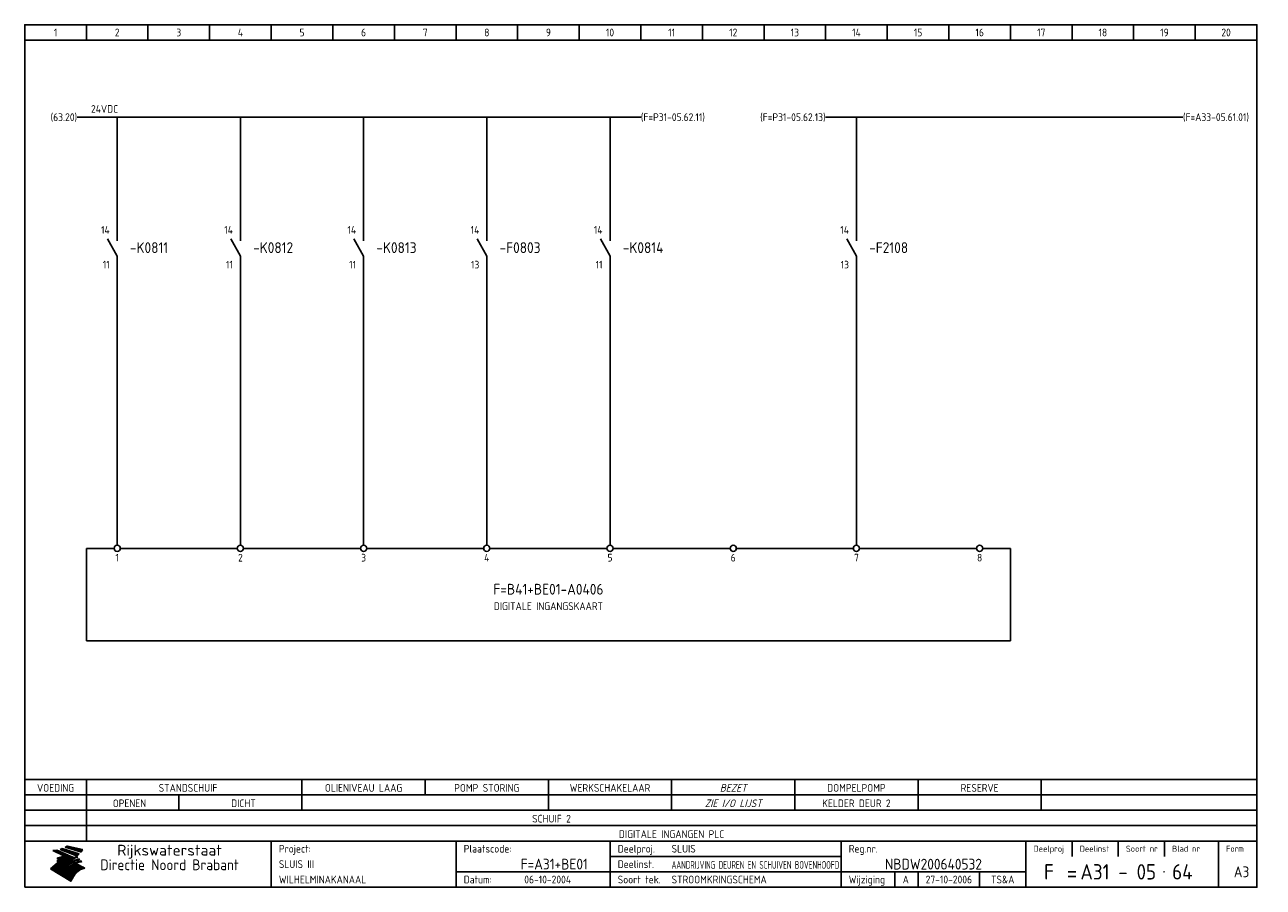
# Model space of a CAD drawing. Extents: x 10 to 412, y 10 to 290.
import ezdxf
from ezdxf.enums import TextEntityAlignment as Align

# ---------------------------------------------------------------- set-up
doc = ezdxf.new("R2010")
doc.units = 0
doc.header["$MEASUREMENT"] = 0
doc.header["$PDMODE"] = 1
for name, color, linetype in [('0-25', 7, 'CONTINUOUS'), ('0-35', 2, 'CONTINUOUS'), ('0-50', 3, 'CONTINUOUS'), ('B-25', 7, 'CONTINUOUS'), ('B-35', 2, 'CONTINUOUS'), ('S-25', 7, 'CONTINUOUS')]:
    doc.layers.add(name, color=color, linetype=linetype)
doc.styles.add('ISO', font='iso.shx')
doc.styles.get("Standard").update_dxf_attribs({"font": 'iso.shx'})

# ---------------------------------------------------------------- blocks, each defined once
blk = doc.blocks.new('0035')
at = {"layer": 'S-25'}
blk.add_circle((0, 0), 1, dxfattribs=at)
at = {"layer": 'B-25'}
blk.add_attdef('OM1', text='', height=2.5, dxfattribs=at).set_placement((0, -3.01), align=Align.MIDDLE)
blk = doc.blocks.new('0034')
at = {"layer": 'S-25'}
for p, q in [((0, 0), (0, -5)), ((0, -10), (-3.12, -4.38)), ((0, -10), (0, -15))]:
    blk.add_line(p, q, dxfattribs=at)
at = {"layer": 'B-25'}
for tag, p in [('KN1', (-2.43, -2.73)), ('KN2', (-2.43, -14.01))]:
    blk.add_attdef(tag, text='', height=2.5, dxfattribs=at).set_placement(p, align=Align.RIGHT)
blk.add_attdef('OM1', (4, -13.01), '', height=2.5, dxfattribs=at)
at = {"layer": 'B-35'}
blk.add_attdef('KT', (4.14, -8.99), '', height=3.5, dxfattribs=at)
blk = doc.blocks.new('KADERA3')
at = {"layer": '0-25'}
for p, q in [((30, 285), (30, 290)), ((50, 285), (50, 290)), ((70, 285), (70, 290)), ((90, 285), (90, 290)), ((110, 285), (110, 290)), ((130, 285), (130, 290)), ((150, 285), (150, 290)), ((170, 285), (170, 290)), ((190, 285), (190, 290)), ((210, 285), (210, 290)), ((230, 285), (230, 290)), ((250, 285), (250, 290)), ((270, 285), (270, 290)), ((290, 285), (290, 290)), ((310, 285), (310, 290)), ((330, 285), (330, 290)), ((350, 285), (350, 290)), ((370, 285), (370, 290)), ((390, 285), (390, 290)), ((10, 285), (410, 285)), ((410, 35), (10, 35)), ((410, 30), (10, 30)), ((350, 25), (350, 20)), ((365, 25), (365, 20)), ((380, 25), (380, 20)), ((200, 20), (275, 20)), ((150, 15), (335, 15)), ((292.5, 15), (292.5, 10)), ((300, 15), (300, 10)), ((320, 15), (320, 10))]:
    blk.add_line(p, q, dxfattribs=at)
at = {"layer": '0-25', "color": 7}
for p, q in [((19.1, 21.89), (25.12, 19)), ((19.1, 21.89), (25.12, 19)), ((19.17, 21.86), (20.7, 21.86)), ((19.29, 21.8), (20.83, 21.8)), ((19.4, 21.75), (20.96, 21.75)), ((19.52, 21.69), (21.09, 21.69)), ((19.64, 21.63), (21.22, 21.63)), ((19.74, 21.92), (20.56, 21.92)), ((19.75, 21.58), (21.36, 21.58)), ((19.87, 21.52), (21.49, 21.52)), ((19.99, 21.47), (21.62, 21.47)), ((20.11, 21.41), (21.75, 21.41)), ((20.22, 21.35), (21.88, 21.35)), ((20.25, 21.97), (20.43, 21.97)), ((20.34, 21.3), (22.02, 21.3)), ((20.38, 21.99), (26.02, 19.59)), ((20.38, 21.99), (26.02, 19.59)), ((20.46, 21.24), (22.15, 21.24)), ((20.57, 21.18), (22.28, 21.18)), ((20.69, 21.13), (22.41, 21.13)), ((20.81, 21.07), (22.55, 21.07)), ((20.92, 21.02), (22.68, 21.02)), ((21.04, 20.96), (22.81, 20.96)), ((21.16, 20.9), (22.94, 20.9)), ((21.27, 20.85), (23.07, 20.85)), ((21.39, 20.79), (23.21, 20.79)), ((21.47, 22.25), (26.83, 20.19)), ((21.47, 22.25), (26.83, 20.19)), ((21.49, 22.25), (23.07, 22.25)), ((21.51, 20.73), (23.34, 20.73)), ((21.6, 22.2), (23.25, 22.2)), ((21.63, 20.68), (23.47, 20.68)), ((21.65, 22.31), (22.89, 22.31)), ((21.74, 20.62), (23.6, 20.62)), ((21.75, 22.14), (23.42, 22.14)), ((21.8, 22.37), (22.71, 22.37)), ((21.86, 20.57), (23.73, 20.57)), ((21.9, 22.08), (23.6, 22.08)), ((21.94, 22.42), (22.53, 22.42)), ((21.98, 20.51), (23.87, 20.51)), ((22.04, 22.03), (23.78, 22.03)), ((22.06, 22.48), (22.36, 22.48)), ((22.09, 20.45), (24, 20.45)), ((22.18, 22.53), (27.65, 20.8)), ((22.18, 22.53), (27.65, 20.8)), ((22.19, 21.97), (23.96, 21.97)), ((22.21, 20.4), (24.13, 20.4)), ((22.33, 20.34), (24.26, 20.34)), ((22.34, 21.92), (24.13, 21.92)), ((22.44, 20.28), (24.4, 20.28)), ((22.48, 21.86), (24.31, 21.86)), ((22.56, 20.23), (24.53, 20.23)), ((22.61, 20.12), (22.93, 20.12)), ((22.63, 21.8), (24.49, 21.8)), ((22.68, 20.17), (24.66, 20.17)), ((22.71, 20.17), (22.82, 20.17)), ((23.11, 20.02), (22.77, 20.2)), ((23.11, 20.02), (22.77, 20.2)), ((22.78, 21.75), (24.67, 21.75)), ((22.79, 20.12), (24.79, 20.12)), ((22.92, 21.69), (24.85, 21.69)), ((23.07, 21.63), (25.02, 21.63)), ((23.14, 22.99), (28.22, 21.46)), ((23.14, 22.99), (28.22, 21.46)), ((23.15, 22.98), (25.33, 22.98)), ((23.22, 21.58), (25.2, 21.58)), ((23.23, 23.04), (25.09, 23.04)), ((23.32, 23.1), (24.84, 23.1)), ((23.34, 22.93), (25.57, 22.93)), ((23.36, 21.52), (25.38, 21.52)), ((23.4, 23.15), (24.6, 23.15)), ((23.49, 23.21), (24.36, 23.21)), ((23.51, 21.47), (25.56, 21.47)), ((23.52, 22.87), (25.81, 22.87)), ((23.57, 23.27), (24.12, 23.27)), ((23.64, 23.32), (23.87, 23.32)), ((23.66, 21.41), (25.74, 21.41)), ((23.7, 23.36), (28.82, 22.17)), ((23.7, 23.36), (28.82, 22.17)), ((23.71, 22.82), (26.06, 22.82)), ((23.8, 21.35), (25.91, 21.35)), ((23.9, 22.76), (26.3, 22.76)), ((23.95, 21.3), (26.09, 21.3)), ((24.09, 22.7), (26.54, 22.7)), ((24.09, 21.24), (26.27, 21.24)), ((24.24, 21.18), (26.45, 21.18)), ((24.27, 22.65), (26.78, 22.65)), ((24.39, 21.13), (26.62, 21.13)), ((24.46, 22.59), (27.03, 22.59)), ((24.53, 21.07), (26.8, 21.07)), ((24.65, 22.53), (27.27, 22.53)), ((24.68, 21.02), (26.98, 21.02)), ((24.83, 20.96), (27.16, 20.96)), ((24.84, 22.48), (27.51, 22.48)), ((24.97, 20.9), (27.34, 20.9)), ((25.02, 22.42), (27.75, 22.42)), ((25.12, 20.85), (27.51, 20.85)), ((25.21, 22.37), (28, 22.37)), ((25.27, 20.79), (27.63, 20.79)), ((25.4, 22.31), (28.24, 22.31)), ((25.41, 20.73), (27.57, 20.73)), ((25.56, 20.68), (27.51, 20.68)), ((25.58, 22.25), (28.48, 22.25)), ((25.71, 20.62), (27.44, 20.62)), ((25.77, 22.2), (28.72, 22.2)), ((25.85, 20.57), (27.37, 20.57)), ((25.96, 22.14), (28.79, 22.14)), ((26, 20.51), (27.29, 20.51)), ((26.15, 22.08), (28.75, 22.08)), ((26.15, 20.45), (27.22, 20.45)), ((26.29, 20.4), (27.14, 20.4)), ((26.33, 22.03), (28.71, 22.03)), ((26.44, 20.34), (27.06, 20.34)), ((26.52, 21.97), (28.66, 21.97)), ((26.59, 20.28), (26.97, 20.28)), ((26.71, 21.92), (28.62, 21.92)), ((26.73, 20.23), (26.89, 20.23)), ((26.9, 21.86), (28.57, 21.86)), ((27.08, 21.8), (28.52, 21.8)), ((27.27, 21.75), (28.48, 21.75)), ((27.46, 21.69), (28.43, 21.69)), ((27.65, 21.63), (28.38, 21.63)), ((27.83, 21.58), (28.33, 21.58)), ((28.02, 21.52), (28.28, 21.52)), ((28.21, 21.47), (28.22, 21.47)), ((20.58, 17.88), (18.3, 16)), ((20.58, 17.88), (18.3, 16)), ((18.45, 16.12), (21.88, 16.12)), ((18.52, 16.18), (22.15, 16.18)), ((18.59, 16.23), (22.38, 16.23)), ((18.65, 16.29), (22.58, 16.29)), ((18.72, 16.35), (22.75, 16.35)), ((18.79, 16.4), (22.91, 16.4)), ((18.86, 16.46), (20.6, 16.46)), ((18.93, 16.52), (20.6, 16.52)), ((18.99, 16.57), (20.6, 16.57)), ((19.06, 16.63), (20.6, 16.63)), ((19.13, 16.68), (20.6, 16.68)), ((19.2, 16.74), (20.6, 16.74)), ((19.27, 16.8), (20.6, 16.8)), ((19.33, 16.85), (21.07, 16.85)), ((19.4, 16.91), (21.55, 16.91)), ((19.47, 16.97), (21.88, 16.97)), ((19.54, 17.02), (22.13, 17.02)), ((19.61, 17.08), (22.34, 17.08)), ((19.67, 17.13), (20.6, 17.13)), ((19.74, 17.19), (20.6, 17.19)), ((19.81, 17.25), (20.6, 17.25)), ((19.88, 17.3), (20.6, 17.3)), ((19.95, 17.36), (20.6, 17.36)), ((20.01, 17.42), (20.6, 17.42)), ((20.08, 17.47), (20.93, 17.47)), ((20.15, 17.53), (21.26, 17.53)), ((20.22, 17.58), (21.51, 17.58)), ((20.29, 17.64), (21.72, 17.64)), ((20.35, 17.7), (21.9, 17.7)), ((20.42, 17.75), (22.07, 17.75)), ((20.49, 17.81), (22.22, 17.81)), ((20.56, 17.87), (22.36, 17.87)), ((20.6, 19.11), (20.58, 19.51)), ((20.6, 19.11), (20.58, 19.51)), ((20.58, 19.5), (22.09, 19.5)), ((20.58, 19.44), (21.95, 19.44)), ((20.59, 19.38), (21.79, 19.38)), ((20.59, 19.33), (21.62, 19.33)), ((20.59, 19.27), (21.42, 19.27)), ((20.6, 19.22), (21.2, 19.22)), ((20.6, 19.16), (20.93, 19.16)), ((20.6, 19.11), (20.69, 19.12)), ((20.6, 19.11), (20.69, 19.12)), ((20.6, 18.79), (20.77, 18.81)), ((20.6, 18.79), (20.77, 18.81)), ((20.6, 18.29), (20.6, 18.79)), ((20.6, 18.29), (20.6, 18.79)), ((20.6, 18.77), (22.46, 18.77)), ((20.6, 18.71), (22.33, 18.71)), ((20.6, 18.65), (22.19, 18.65)), ((20.6, 18.6), (22.04, 18.6)), ((20.6, 18.54), (21.87, 18.54)), ((20.6, 18.48), (21.68, 18.48)), ((20.6, 18.43), (21.46, 18.43)), ((20.6, 18.37), (21.21, 18.37)), ((20.6, 18.32), (20.87, 18.32)), ((20.6, 18.29), (20.88, 18.32)), ((20.6, 18.29), (20.88, 18.32)), ((20.6, 17.88), (20.86, 17.91)), ((20.6, 17.88), (20.86, 17.91)), ((20.6, 17.43), (20.97, 17.48)), ((20.6, 17.43), (20.97, 17.48)), ((20.6, 17.43), (20.6, 17.09)), ((20.6, 17.43), (20.6, 17.09)), ((20.6, 17.09), (21.26, 17.16)), ((20.6, 17.09), (21.26, 17.16)), ((20.6, 16.8), (21.37, 16.89)), ((20.6, 16.8), (21.37, 16.89)), ((20.6, 16.8), (20.6, 16.45)), ((20.6, 16.8), (20.6, 16.45)), ((20.6, 16.45), (21.56, 16.56)), ((20.6, 16.45), (21.56, 16.56)), ((20.6, 15.97), (21.67, 16.09)), ((20.6, 15.97), (21.67, 16.09)), ((20.7, 16.46), (23.06, 16.46)), ((20.9, 19.55), (22.23, 19.55)), ((20.9, 18.82), (22.59, 18.82)), ((20.98, 17.92), (22.5, 17.92)), ((21.02, 17.13), (22.53, 17.13)), ((21.19, 19.61), (22.35, 19.61)), ((21.2, 16.52), (23.2, 16.52)), ((21.32, 18.88), (22.71, 18.88)), ((21.32, 17.98), (22.62, 17.98)), ((21.42, 19.67), (22.47, 19.67)), ((21.47, 17.19), (22.7, 17.19)), ((21.59, 18.03), (22.74, 18.03)), ((21.61, 18.93), (22.82, 18.93)), ((21.62, 19.72), (22.59, 19.72)), ((21.72, 16.57), (23.32, 16.57)), ((21.77, 17.25), (22.85, 17.25)), ((21.8, 19.78), (22.69, 19.78)), ((21.8, 18.09), (22.85, 18.09)), ((21.84, 18.99), (22.92, 18.99)), ((21.96, 19.83), (22.79, 19.83)), ((21.99, 18.15), (22.95, 18.15)), ((22.01, 17.3), (22.99, 17.3)), ((22.03, 19.05), (23.03, 19.05)), ((22.1, 16.63), (23.44, 16.63)), ((22.11, 19.89), (22.89, 19.89)), ((22.16, 18.2), (23.05, 18.2)), ((22.21, 19.1), (23.12, 19.1)), ((22.21, 17.36), (23.12, 17.36)), ((22.24, 19.95), (22.99, 19.95)), ((22.31, 18.26), (23.15, 18.26)), ((22.36, 19.16), (23.22, 19.16)), ((22.37, 20), (23.08, 20)), ((22.38, 16.68), (23.56, 16.68)), ((22.39, 17.42), (23.24, 17.42)), ((22.45, 18.32), (23.24, 18.32)), ((22.49, 20.06), (23.04, 20.06)), ((22.51, 19.22), (23.3, 19.22)), ((22.56, 17.47), (23.36, 17.47)), ((22.59, 18.37), (23.33, 18.37)), ((22.6, 16.74), (23.66, 16.74)), ((22.64, 19.27), (23.39, 19.27)), ((22.71, 18.43), (23.42, 18.43)), ((22.71, 17.53), (23.47, 17.53)), ((22.77, 19.33), (23.47, 19.33)), ((22.79, 16.8), (23.77, 16.8)), ((22.83, 18.48), (23.5, 18.48)), ((22.84, 17.58), (23.57, 17.58)), ((22.89, 19.38), (23.55, 19.38)), ((22.91, 20.06), (24.92, 20.06)), ((22.94, 18.54), (23.58, 18.54)), ((22.96, 16.85), (23.86, 16.85)), ((22.97, 17.64), (23.67, 17.64)), ((23, 19.44), (23.63, 19.44)), ((23.03, 20), (25.06, 20)), ((23.04, 18.6), (23.66, 18.6)), ((23.1, 19.5), (23.72, 19.5)), ((23.1, 17.7), (23.77, 17.7)), ((23.12, 16.91), (23.96, 16.91)), ((23.14, 18.65), (23.74, 18.65)), ((23.15, 19.95), (25.19, 19.95)), ((23.21, 19.55), (23.8, 19.55)), ((23.21, 17.75), (23.86, 17.75)), ((23.24, 18.71), (23.82, 18.71)), ((23.26, 19.89), (25.32, 19.89)), ((23.26, 16.97), (24.05, 16.97)), ((23.3, 19.61), (23.88, 19.61)), ((23.32, 17.81), (23.95, 17.81)), ((23.33, 18.77), (23.91, 18.77)), ((23.38, 19.83), (25.45, 19.83)), ((23.39, 19.67), (23.81, 19.67)), ((23.39, 17.02), (24.14, 17.02)), ((23.42, 18.82), (23.99, 18.82)), ((23.42, 17.87), (24.03, 17.87)), ((23.45, 19.7), (23.58, 19.79)), ((23.45, 19.7), (23.58, 19.79)), ((23.48, 19.72), (23.7, 19.72)), ((23.5, 19.78), (25.58, 19.78)), ((23.51, 18.88), (24.07, 18.88)), ((23.51, 16.12), (29.27, 16.12)), ((23.52, 17.92), (24.11, 17.92)), ((23.52, 17.08), (24.22, 17.08)), ((23.54, 18.9), (24.3, 19.42)), ((23.54, 18.9), (24.3, 19.42)), ((23.56, 19.78), (23.59, 19.78)), ((23.56, 19.39), (23.9, 19.62)), ((23.56, 19.39), (23.9, 19.62)), ((23.58, 19.79), (23.9, 19.62)), ((23.58, 19.79), (23.9, 19.62)), ((23.59, 18.93), (24.15, 18.93)), ((23.61, 19.72), (25.72, 19.72)), ((23.62, 17.98), (24.2, 17.98)), ((23.63, 17.13), (24.3, 17.13)), ((23.65, 18.59), (24.62, 19.25)), ((23.65, 18.59), (24.62, 19.25)), ((29.41, 16.17), (23.65, 16.17)), ((23.67, 18.99), (24.23, 18.99)), ((23.71, 18.03), (24.28, 18.03)), ((23.73, 19.67), (25.85, 19.67)), ((23.75, 19.05), (24.32, 19.05)), ((23.75, 17.19), (24.38, 17.19)), ((23.77, 16.23), (29.47, 16.23)), ((23.79, 18.09), (24.36, 18.09)), ((23.83, 19.1), (24.4, 19.1)), ((23.85, 19.61), (25.98, 19.61)), ((23.85, 17.25), (24.46, 17.25)), ((23.88, 18.15), (24.44, 18.15)), ((23.89, 16.29), (29.36, 16.29)), ((23.92, 19.16), (24.48, 19.16)), ((23.94, 18.19), (25.23, 19.07)), ((23.94, 18.19), (25.23, 19.07)), ((23.95, 17.3), (24.55, 17.3)), ((23.96, 19.55), (25.96, 19.55)), ((23.96, 18.2), (24.53, 18.2)), ((24, 19.22), (24.56, 19.22)), ((24, 16.35), (29.24, 16.35)), ((24.04, 18.26), (24.61, 18.26)), ((24.05, 17.36), (24.63, 17.36)), ((24.06, 17.88), (25.34, 18.76)), ((24.06, 17.88), (25.34, 18.76)), ((24.08, 19.5), (25.88, 19.5)), ((24.08, 19.27), (24.58, 19.27)), ((24.11, 16.4), (29.13, 16.4)), ((24.13, 18.32), (24.69, 18.32)), ((24.14, 17.42), (24.71, 17.42)), ((24.16, 19.33), (24.47, 19.33)), ((24.2, 19.44), (25.79, 19.44)), ((24.21, 18.37), (24.77, 18.37)), ((24.21, 16.46), (29.02, 16.46)), ((24.23, 17.47), (24.79, 17.47)), ((24.24, 17.48), (25.52, 18.36)), ((24.24, 17.48), (25.52, 18.36)), ((24.25, 19.38), (24.36, 19.38)), ((24.29, 18.43), (24.85, 18.43)), ((24.3, 19.42), (24.62, 19.25)), ((24.3, 19.42), (24.62, 19.25)), ((24.31, 19.38), (25.71, 19.38)), ((24.31, 17.53), (24.87, 17.53)), ((24.31, 16.52), (28.91, 16.52)), ((24.35, 17.17), (25.64, 18.05)), ((24.35, 17.17), (25.64, 18.05)), ((24.37, 18.48), (24.94, 18.48)), ((24.39, 17.58), (24.96, 17.58)), ((24.4, 16.57), (28.79, 16.57)), ((24.43, 19.33), (25.62, 19.33)), ((24.45, 18.54), (25.02, 18.54)), ((24.47, 17.64), (25.04, 17.64)), ((24.49, 16.63), (28.68, 16.63)), ((24.54, 18.6), (25.1, 18.6)), ((24.55, 19.27), (25.54, 19.27)), ((24.56, 17.7), (25.12, 17.7)), ((24.57, 16.68), (28.57, 16.68)), ((24.62, 18.65), (25.18, 18.65)), ((24.63, 16.72), (25.91, 17.6)), ((24.63, 16.72), (25.91, 17.6)), ((24.64, 17.75), (25.2, 17.75)), ((24.66, 16.74), (28.45, 16.74)), ((24.67, 19.22), (25.45, 19.22)), ((24.7, 18.71), (25.27, 18.71)), ((24.72, 17.81), (25.29, 17.81)), ((24.74, 16.8), (28.34, 16.8)), ((24.78, 19.16), (25.37, 19.16)), ((24.78, 18.77), (25.34, 18.77)), ((24.8, 17.87), (25.37, 17.87)), ((24.82, 16.85), (28.23, 16.85)), ((24.87, 18.82), (25.4, 18.82)), ((24.89, 17.92), (25.45, 17.92)), ((24.9, 19.1), (25.28, 19.1)), ((24.9, 16.91), (28.11, 16.91)), ((24.95, 18.88), (25.45, 18.88)), ((24.97, 17.98), (25.53, 17.98)), ((24.99, 16.97), (28, 16.97)), ((25.02, 19.05), (25.2, 19.05)), ((25.03, 18.93), (25.51, 18.93)), ((25.05, 18.03), (25.61, 18.03)), ((25.07, 17.02), (27.89, 17.02)), ((25.11, 18.99), (25.57, 18.99)), ((26.02, 19.59), (25.12, 19)), ((26.02, 19.59), (25.12, 19)), ((25.13, 18.09), (25.68, 18.09)), ((25.15, 17.08), (27.77, 17.08)), ((25.19, 19.05), (25.63, 19.05)), ((25.21, 18.15), (25.75, 18.15)), ((25.23, 17.13), (27.66, 17.13)), ((25.26, 19.1), (25.7, 19.1)), ((25.3, 18.2), (25.82, 18.2)), ((25.31, 17.19), (27.55, 17.19)), ((25.33, 19.16), (25.77, 19.16)), ((25.38, 18.26), (25.89, 18.26)), ((25.39, 19.22), (25.85, 19.22)), ((25.4, 17.25), (27.43, 17.25)), ((25.46, 18.32), (25.97, 18.32)), ((25.47, 19.27), (25.93, 19.27)), ((25.48, 17.3), (27.32, 17.3)), ((25.54, 19.33), (26.03, 19.33)), ((25.54, 18.37), (26.06, 18.37)), ((25.56, 17.36), (27.21, 17.36)), ((25.62, 18.43), (26.14, 18.43)), ((25.63, 19.38), (26.13, 19.38)), ((25.64, 17.42), (27.1, 17.42)), ((25.7, 18.48), (26.24, 18.48)), ((25.72, 19.44), (26.24, 19.44)), ((25.73, 17.47), (26.98, 17.47)), ((25.79, 18.54), (26.34, 18.54)), ((25.81, 17.53), (26.87, 17.53)), ((25.82, 19.5), (26.36, 19.5)), ((25.89, 18.6), (26.46, 18.6)), ((25.89, 17.58), (26.76, 17.58)), ((25.93, 19.55), (26.53, 19.55)), ((25.96, 17.64), (26.64, 17.64)), ((25.99, 18.65), (26.58, 18.65)), ((26.04, 17.7), (26.59, 17.7)), ((26.06, 19.61), (26.85, 19.61)), ((26.1, 18.71), (26.72, 18.71)), ((26.12, 17.75), (26.67, 17.75)), ((26.2, 17.81), (26.76, 17.81)), ((26.21, 19.67), (27.23, 19.67)), ((26.23, 18.77), (26.89, 18.77)), ((26.29, 17.87), (26.86, 17.87)), ((26.37, 18.82), (27.09, 18.82)), ((26.39, 17.92), (26.97, 17.92)), ((26.44, 19.72), (27.18, 19.72)), ((26.49, 17.98), (27.09, 17.98)), ((26.53, 18.88), (27.34, 18.88)), ((26.56, 17.68), (29.54, 16.2)), ((26.56, 17.68), (29.54, 16.2)), ((26.6, 18.03), (27.22, 18.03)), ((26.72, 18.09), (27.38, 18.09)), ((26.73, 18.93), (27.66, 18.93)), ((26.85, 18.15), (27.56, 18.15)), ((26.99, 18.99), (27.9, 18.99)), ((27, 18.2), (27.8, 18.2)), ((27.13, 19.78), (27.25, 19.64)), ((27.13, 19.78), (27.25, 19.64)), ((27.18, 18.26), (28.13, 18.26)), ((27.26, 19.05), (27.84, 19.05)), ((27.39, 18.32), (28.47, 18.32)), ((27.7, 18.37), (28.49, 18.37)), ((27.78, 19.1), (27.93, 18.96)), ((27.78, 19.1), (27.93, 18.96)), ((28, 18.43), (28.44, 18.43)), ((28.29, 15.83), (29.54, 16.2)), ((28.29, 15.83), (29.54, 16.2)), ((28.39, 18.48), (28.54, 18.32)), ((28.39, 18.48), (28.54, 18.32)), ((29.54, 16.2), (29.45, 16.17)), ((29.54, 16.2), (29.45, 16.17)), ((29.46, 16.18), (29.47, 16.18)), ((24.94, 11.97), (18.3, 16)), ((24.94, 11.97), (18.3, 16)), ((18.31, 16.01), (20.96, 16.01)), ((18.38, 16.07), (21.46, 16.07)), ((18.38, 15.95), (20.6, 15.95)), ((18.47, 15.9), (20.6, 15.9)), ((18.57, 15.84), (20.6, 15.84)), ((18.66, 15.78), (20.6, 15.78)), ((18.75, 15.73), (20.6, 15.73)), ((18.85, 15.67), (20.6, 15.67)), ((18.94, 15.62), (20.6, 15.62)), ((19.03, 15.56), (27.83, 15.56)), ((19.12, 15.5), (27.75, 15.5)), ((19.22, 15.45), (27.66, 15.45)), ((19.31, 15.39), (27.58, 15.39)), ((19.4, 15.33), (27.5, 15.33)), ((19.49, 15.28), (27.43, 15.28)), ((19.59, 15.22), (27.36, 15.22)), ((19.68, 15.17), (27.29, 15.17)), ((19.77, 15.11), (27.22, 15.11)), ((19.86, 15.05), (27.15, 15.05)), ((19.96, 15), (27.09, 15)), ((20.05, 14.94), (27.02, 14.94)), ((20.14, 14.88), (26.96, 14.88)), ((20.24, 14.83), (26.9, 14.83)), ((20.33, 14.77), (26.84, 14.77)), ((20.42, 14.72), (26.79, 14.72)), ((20.51, 14.66), (26.73, 14.66)), ((20.6, 15.97), (20.6, 15.58)), ((20.6, 15.97), (20.6, 15.58)), ((20.6, 15.58), (21.95, 15.73)), ((20.6, 15.58), (21.95, 15.73)), ((20.61, 14.6), (26.68, 14.6)), ((20.7, 14.55), (26.62, 14.55)), ((20.79, 14.49), (26.57, 14.49)), ((20.88, 14.43), (26.52, 14.43)), ((20.94, 15.62), (27.92, 15.62)), ((20.98, 14.38), (26.47, 14.38)), ((21.07, 14.32), (26.42, 14.32)), ((21.16, 14.27), (26.38, 14.27)), ((21.25, 14.21), (26.33, 14.21)), ((21.35, 14.15), (26.29, 14.15)), ((21.44, 14.1), (26.24, 14.1)), ((21.45, 15.67), (28.01, 15.67)), ((21.53, 14.04), (26.2, 14.04)), ((21.63, 13.98), (26.16, 13.98)), ((21.72, 13.93), (26.12, 13.93)), ((21.81, 13.87), (26.08, 13.87)), ((21.9, 13.82), (26.04, 13.82)), ((21.96, 15.73), (28.11, 15.73)), ((22, 13.76), (26, 13.76)), ((22.09, 13.7), (25.96, 13.7)), ((22.18, 13.65), (25.93, 13.65)), ((22.27, 13.59), (25.89, 13.59)), ((22.34, 15.78), (28.21, 15.78)), ((22.37, 13.53), (25.86, 13.53)), ((22.46, 13.48), (25.82, 13.48)), ((22.55, 13.42), (25.79, 13.42)), ((22.62, 15.84), (28.33, 15.84)), ((22.65, 13.37), (25.76, 13.37)), ((22.74, 13.31), (25.73, 13.31)), ((22.83, 13.25), (25.69, 13.25)), ((22.84, 15.9), (28.52, 15.9)), ((22.92, 13.2), (25.66, 13.2)), ((23.02, 13.14), (25.63, 13.14)), ((23.04, 15.95), (28.71, 15.95)), ((23.11, 13.08), (25.59, 13.08)), ((23.2, 13.03), (25.56, 13.03)), ((23.21, 16.01), (28.9, 16.01)), ((23.29, 12.97), (25.53, 12.97)), ((23.37, 16.07), (29.08, 16.07)), ((23.39, 12.92), (25.5, 12.92)), ((23.48, 12.86), (25.46, 12.86)), ((23.57, 12.8), (25.43, 12.8)), ((23.66, 12.75), (25.4, 12.75)), ((23.76, 12.69), (25.36, 12.69)), ((23.85, 12.63), (25.33, 12.63)), ((23.94, 12.58), (25.3, 12.58)), ((24.04, 12.52), (25.26, 12.52)), ((24.13, 12.47), (25.23, 12.47)), ((24.22, 12.41), (25.2, 12.41)), ((24.31, 12.35), (25.17, 12.35)), ((24.41, 12.3), (25.13, 12.3)), ((24.5, 12.24), (25.1, 12.24)), ((24.59, 12.18), (25.07, 12.18)), ((24.68, 12.13), (25.03, 12.13)), ((24.78, 12.07), (25, 12.07)), ((24.94, 11.97), (25.81, 13.45)), ((24.94, 11.97), (25.81, 13.45)), ((24.87, 12.02), (24.97, 12.02))]:
    blk.add_line(p, q, dxfattribs=at)
for centre, radius, start, end in [((19.15, 29.7), 7.8, 269.6055, 279.0886), ((19.15, 29.7), 7.8, 269.6055, 279.0886), ((19.93, 25.38), 5.91, 276.3402, 298.7463), ((19.93, 25.38), 5.91, 276.3402, 298.7463), ((19.84, 27.26), 5.27, 288.0217, 296.3084), ((19.84, 27.26), 5.27, 288.0217, 296.3084), ((20.49, 27.56), 5.28, 300.0654, 307.393), ((20.49, 27.56), 5.28, 300.0654, 307.393), ((24.11, 24.7), 5.26, 301.1147, 312.2814), ((24.11, 24.7), 5.26, 301.1147, 312.2814), ((21.95, 27.32), 8.59, 316.9248, 323.1399), ((21.95, 27.32), 8.59, 316.9248, 323.1399), ((20.21, 23.78), 5.91, 273.6149, 304.3803), ((20.21, 23.78), 5.91, 273.6149, 304.3803), ((19.84, 25.09), 6.03, 278.129, 302.868), ((19.84, 25.09), 6.03, 278.129, 302.868), ((20.35, 24.56), 5.76, 274.164, 302.5474), ((20.35, 24.56), 5.76, 274.164, 302.5474), ((20.05, 24.28), 6.02, 277.9472, 305.7139), ((20.05, 24.28), 6.02, 277.9472, 305.7139), ((20.04, 23.49), 6.09, 278.8115, 306.4242), ((20.04, 23.49), 6.09, 278.8115, 306.4242), ((20.53, 23.07), 5.96, 277.0519, 304.973), ((20.53, 23.07), 5.96, 277.0519, 304.973), ((20.72, 22.76), 5.91, 276.3402, 304.3803), ((20.72, 22.76), 5.91, 276.3402, 304.3803), ((21.06, 22.34), 5.81, 274.9043, 303.1745), ((21.06, 22.34), 5.81, 274.9043, 303.1745), ((20.82, 22.06), 6.04, 278.1111, 305.8489), ((20.82, 22.06), 6.04, 278.1111, 305.8489), ((21.3, 21.6), 5.91, 276.3402, 304.3803), ((21.3, 21.6), 5.91, 276.3402, 304.3803), ((27.05, 17.17), 2.63, 107.4286, 133.7799), ((27.05, 17.17), 2.63, 107.4286, 133.7799), ((27.45, 16.91), 2.81, 110.4143, 138.7411), ((27.45, 16.91), 2.81, 110.4143, 138.7411), ((27.57, 15.64), 3.4, 98.1566, 126.9045), ((27.57, 15.64), 3.4, 98.1566, 126.9045), ((27.91, 15.54), 3.39, 100.5835, 132.088), ((27.91, 15.54), 3.39, 100.5835, 132.088), ((28.21, 14.74), 3.67, 95.7581, 128.7216), ((28.21, 14.74), 3.67, 95.7581, 128.7216), ((27.01, 16.84), 2.93, 87.7348, 104.8316), ((27.01, 16.84), 2.93, 87.7348, 104.8316), ((27.37, 15.71), 3.93, 91.7838, 103.2817), ((27.37, 15.71), 3.93, 91.7838, 103.2817), ((28.4, 15.05), 3.21, 96.3886, 125.0052), ((28.4, 15.05), 3.21, 96.3886, 125.0052), ((27.82, 16.31), 2.8, 90.634, 105.1984), ((27.82, 16.31), 2.8, 90.634, 105.1984), ((28.19, 15.04), 3.93, 93.8342, 103.2817), ((28.19, 15.04), 3.93, 93.8342, 103.2817), ((28.58, 15.69), 2.8, 93.8141, 105.1984), ((28.58, 15.69), 2.8, 93.8141, 105.1984), ((28.95, 14.41), 3.93, 96.0135, 103.2817), ((28.95, 14.41), 3.93, 96.0135, 103.2817), ((31.24, 10.26), 6.3, 117.9568, 149.6251), ((31.24, 10.26), 6.3, 117.9568, 149.6251)]:
    blk.add_arc(centre, radius, start, end, dxfattribs=at)
at = {"layer": '0-35'}
for p, q in [((90, 25), (90, 10)), ((150, 25), (150, 10)), ((200, 25), (200, 10)), ((275, 25), (275, 10)), ((335, 25), (335, 10)), ((397.5, 25), (397.5, 10))]:
    blk.add_line(p, q, dxfattribs=at)
at = {"layer": '0-50'}
for p, q in [((10, 25), (410, 25)), ((348.75, 15), (351.25, 15)), ((348.75, 13.5), (351.25, 13.5))]:
    blk.add_line(p, q, dxfattribs=at)
blk.add_lwpolyline([(10, 10), (410, 10), (410, 290), (10, 290)], close=True, dxfattribs=at)
at = {"layer": '0-50', "const_width": 0.25}
blk.add_lwpolyline([(379.75, 15, 1), (380, 15, 1)], format="xyb", close=True, dxfattribs=at)
at = {"layer": '0-25', "style": 'ISO'}
for s, height, p in [('Project:', 2.5, (92.5, 22.5)), ('Plaatscode:', 2.5, (152.5, 22.5)), ('Deelproj.', 2.5, (202.5, 22.5)), ('Reg.nr.', 2.5, (277.5, 22.5)), ('Deelproj', 2, (337.5, 22.5)), ('Deelinst', 2, (352.5, 22.5)), ('Soort nr', 2, (367.5, 22.5)), ('Blad nr', 2, (382.5, 22.5)), ('Form', 2, (400, 22.5)), ('Deelinst.', 2.5, (202.5, 17.5)), ('Datum:', 2.5, (152.5, 12.5)), ('Soort tek.', 2.5, (202.5, 12.5)), ('Wijziging', 2.5, (277.5, 12.5))]:
    blk.add_text(s, height=height, dxfattribs=at).set_placement(p, align=Align.MIDDLE_LEFT)
for tag, p in [('STR1', (20, 287.5)), ('STR2', (40, 287.5)), ('STR3', (60, 287.5)), ('STR4', (80, 287.5)), ('STR5', (100, 287.5)), ('STR6', (120, 287.5)), ('STR7', (140, 287.5)), ('STR8', (160, 287.5)), ('STR9', (180, 287.5)), ('STR10', (200, 287.5)), ('STR11', (220, 287.5)), ('STR12', (240, 287.5)), ('STR13', (260, 287.5)), ('STR14', (280, 287.5)), ('STR15', (300, 287.5)), ('STR16', (320, 287.5)), ('STR17', (340, 287.5)), ('STR18', (360, 287.5)), ('STR19', (380, 287.5)), ('STR20', (400, 287.5)), ('W', (180, 12.5)), ('Z', (310, 12.5)), ('Y', (327.5, 12.5))]:
    blk.add_attdef(tag, text='', height=2.5, dxfattribs=at).set_placement(p, align=Align.MIDDLE)
for tag, p in [('N', (220, 22.5)), ('B', (92.5, 17.5)), ('P', (220, 17.5)), ('C', (92.5, 12.5)), ('U', (220, 12.5)), ('REV', (295, 12.5))]:
    blk.add_attdef(tag, text='', height=2.5, dxfattribs=at).set_placement(p, align=Align.MIDDLE_LEFT)
at = {"layer": '0-35', "style": 'ISO', "width": 1.00614}
blk.add_text('Rijkswaterstaat', height=3.5, dxfattribs=at).set_placement((40, 20.28), (74, 20.28), align=Align.FIT)
at = {"layer": '0-35', "color": 2, "style": 'ISO', "width": 0.948867}
blk.add_text('Directie Noord Brabant', height=3.5, dxfattribs=at).set_placement((34.5, 15.53), (79.5, 15.53), align=Align.FIT)
at = {"layer": '0-35', "style": 'ISO'}
for tag, p in [('X', (178.5, 17.5)), ('FORM', (402.5, 15))]:
    blk.add_attdef(tag, text='', height=3.5, dxfattribs=at).set_placement(p, align=Align.MIDDLE_LEFT)
blk.add_attdef('RNR', text='', height=3.5, dxfattribs=at).set_placement((305, 17.5), align=Align.MIDDLE)
at = {"layer": '0-50', "style": 'ISO'}
for tag, p in [('M', (342.5, 15)), ('O', (365, 15))]:
    blk.add_attdef(tag, text='', height=5, dxfattribs=at).set_placement(p, align=Align.MIDDLE)
blk.add_attdef('Q', text='', height=5, dxfattribs=at).set_placement((382.5, 15), align=Align.MIDDLE_LEFT)

msp = doc.modelspace()

# ---------------------------------------------------------------- linework, layer by layer
at = {"layer": '0-25'}
for p, q in [((10, 45), (410, 45)), ((10, 40), (410, 40))]:
    msp.add_line(p, q, dxfattribs=at)
at = {"layer": 'S-25'}
for p, q in [((27, 260), (210, 260)), ((40, 224.88), (40, 260)), ((40, 224.88), (40, 259.88)), ((80, 219.88), (80, 260)), ((120, 219.88), (120, 260)), ((120, 219.88), (120, 259.88)), ((160, 219.88), (160, 260)), ((200, 219.88), (200, 260)), ((200, 219.88), (200, 259.88)), ((270, 260), (386, 260)), ((280, 219.88), (280, 260)), ((280, 219.88), (280, 259.88)), ((40, 209.88), (40, 121)), ((80, 209.88), (80, 121)), ((120, 209.88), (120, 121)), ((160, 121), (160, 209.88)), ((200, 209.88), (200, 121)), ((280, 209.88), (280, 121)), ((30, 90), (30, 120)), ((30, 120), (39, 120)), ((79, 120), (41, 120)), ((119, 120), (81, 120)), ((81, 120), (81, 120)), ((159, 120), (121, 120)), ((199, 120), (161, 120)), ((239, 120), (201, 120)), ((279, 120), (241, 120)), ((319, 120), (281, 120)), ((321, 120), (330, 120)), ((330, 120), (330, 90)), ((330, 90), (30, 90)), ((10, 45), (10, 25)), ((10, 45), (10, 25)), ((30, 45), (30, 25)), ((100, 45), (100, 35)), ((140, 45), (140, 40)), ((180, 45), (180, 35)), ((220, 45), (220, 35)), ((260, 45), (260, 35)), ((300, 45), (300, 35)), ((340, 45), (340, 35)), ((60, 40), (60, 35))]:
    msp.add_line(p, q, dxfattribs=at)
for p in [(168.25, 215), (168.25, 215), (168.25, 215), (175.5, 215), (175.5, 215), (175.5, 215), (182.75, 215), (182.75, 215), (182.75, 215), (180, 105), (40, 55), (180, 50), (180, 50)]:
    msp.add_point(p, dxfattribs=at)
at = {"layer": 'S-25', "linetype": 'Continuous'}
msp.add_point((85, 124.5), dxfattribs=at)
msp.add_point((85, 124.5), dxfattribs=at)

# ---------------------------------------------------------------- block references
at = {"layer": 'S-25'}
ref = msp.add_blockref('KADERA3', (0, 0), dxfattribs=at)
ref.add_attrib('B', 'SLUIS III', dxfattribs={"layer": '0-25', "height": 2.5, "style": 'ISO'}).set_placement((92.5, 17.5), align=Align.MIDDLE_LEFT)
ref.add_attrib('C', 'WILHELMINAKANAAL', dxfattribs={"layer": '0-25', "height": 2.5, "style": 'ISO'}).set_placement((92.5, 12.5), align=Align.MIDDLE_LEFT)
ref.add_attrib('N', 'SLUIS', dxfattribs={"layer": '0-25', "height": 2.5, "style": 'ISO'}).set_placement((220, 22.5), align=Align.MIDDLE_LEFT)
ref.add_attrib('U', 'STROOMKRINGSCHEMA', dxfattribs={"layer": '0-25', "height": 2.5, "style": 'ISO'}).set_placement((220, 12.5), align=Align.MIDDLE_LEFT)
ref.add_attrib('M', 'F', dxfattribs={"layer": '0-50', "height": 5, "style": 'ISO'}).set_placement((342.5, 15), align=Align.MIDDLE)
ref.add_attrib('O', 'A31 - 05', dxfattribs={"layer": '0-50', "height": 5, "style": 'ISO'}).set_placement((365, 15), align=Align.MIDDLE)
ref.add_attrib('Q', '64', dxfattribs={"layer": '0-50', "height": 5, "style": 'ISO'}).set_placement((382.5, 15), align=Align.MIDDLE_LEFT)
ref.add_attrib('X', 'F=A31+BE01', dxfattribs={"layer": '0-35', "height": 3.5, "style": 'ISO'}).set_placement((171, 17.5), align=Align.MIDDLE_LEFT)
ref.add_attrib('RNR', 'NBDW200640532', dxfattribs={"layer": '0-35', "height": 3.5, "style": 'ISO'}).set_placement((305, 17.5), align=Align.MIDDLE)
ref.add_attrib('W', '06-10-2004', dxfattribs={"layer": '0-25', "height": 2.5, "style": 'ISO'}).set_placement((179.75, 12.5), align=Align.MIDDLE)
ref.add_attrib('FORM', 'A3', dxfattribs={"layer": '0-35', "height": 3.5, "style": 'ISO'}).set_placement((402.5, 15), align=Align.MIDDLE_LEFT)
ref.add_attrib('REV', 'A', dxfattribs={"layer": '0-25', "height": 2.5, "style": 'ISO'}).set_placement((295, 12.5), align=Align.MIDDLE_LEFT)
ref.add_attrib('Z', '27-10-2006', dxfattribs={"layer": '0-25', "height": 2.5, "style": 'ISO'}).set_placement((310, 12.5), align=Align.MIDDLE)
ref.add_attrib('Y', 'TS&A', dxfattribs={"layer": '0-25', "height": 2.5, "style": 'ISO'}).set_placement((327.5, 12.5), align=Align.MIDDLE)
ref.add_attrib('STR1', '1', dxfattribs={"layer": '0-25', "height": 2.5, "style": 'ISO'}).set_placement((20, 287.5), align=Align.MIDDLE)
ref.add_attrib('STR2', '2', dxfattribs={"layer": '0-25', "height": 2.5, "style": 'ISO'}).set_placement((40, 287.5), align=Align.MIDDLE)
ref.add_attrib('STR3', '3', dxfattribs={"layer": '0-25', "height": 2.5, "style": 'ISO'}).set_placement((60, 287.5), align=Align.MIDDLE)
ref.add_attrib('STR4', '4', dxfattribs={"layer": '0-25', "height": 2.5, "style": 'ISO'}).set_placement((80, 287.5), align=Align.MIDDLE)
ref.add_attrib('STR5', '5', dxfattribs={"layer": '0-25', "height": 2.5, "style": 'ISO'}).set_placement((100, 287.5), align=Align.MIDDLE)
ref.add_attrib('STR6', '6', dxfattribs={"layer": '0-25', "height": 2.5, "style": 'ISO'}).set_placement((120, 287.5), align=Align.MIDDLE)
ref.add_attrib('STR7', '7', dxfattribs={"layer": '0-25', "height": 2.5, "style": 'ISO'}).set_placement((140, 287.5), align=Align.MIDDLE)
ref.add_attrib('STR8', '8', dxfattribs={"layer": '0-25', "height": 2.5, "style": 'ISO'}).set_placement((160, 287.5), align=Align.MIDDLE)
ref.add_attrib('STR9', '9', dxfattribs={"layer": '0-25', "height": 2.5, "style": 'ISO'}).set_placement((180, 287.5), align=Align.MIDDLE)
ref.add_attrib('STR10', '10', dxfattribs={"layer": '0-25', "height": 2.5, "style": 'ISO'}).set_placement((200, 287.5), align=Align.MIDDLE)
ref.add_attrib('STR11', '11', dxfattribs={"layer": '0-25', "height": 2.5, "style": 'ISO'}).set_placement((220, 287.5), align=Align.MIDDLE)
ref.add_attrib('STR12', '12', dxfattribs={"layer": '0-25', "height": 2.5, "style": 'ISO'}).set_placement((240, 287.5), align=Align.MIDDLE)
ref.add_attrib('STR13', '13', dxfattribs={"layer": '0-25', "height": 2.5, "style": 'ISO'}).set_placement((260, 287.5), align=Align.MIDDLE)
ref.add_attrib('STR14', '14', dxfattribs={"layer": '0-25', "height": 2.5, "style": 'ISO'}).set_placement((280, 287.5), align=Align.MIDDLE)
ref.add_attrib('STR15', '15', dxfattribs={"layer": '0-25', "height": 2.5, "style": 'ISO'}).set_placement((300, 287.5), align=Align.MIDDLE)
ref.add_attrib('STR16', '16', dxfattribs={"layer": '0-25', "height": 2.5, "style": 'ISO'}).set_placement((320, 287.5), align=Align.MIDDLE)
ref.add_attrib('STR17', '17', dxfattribs={"layer": '0-25', "height": 2.5, "style": 'ISO'}).set_placement((340, 287.5), align=Align.MIDDLE)
ref.add_attrib('STR18', '18', dxfattribs={"layer": '0-25', "height": 2.5, "style": 'ISO'}).set_placement((360, 287.5), align=Align.MIDDLE)
ref.add_attrib('STR19', '19', dxfattribs={"layer": '0-25', "height": 2.5, "style": 'ISO'}).set_placement((380, 287.5), align=Align.MIDDLE)
ref.add_attrib('STR20', '20', dxfattribs={"layer": '0-25', "height": 2.5, "style": 'ISO'}).set_placement((400, 287.5), align=Align.MIDDLE)
for name, p, values in [('0034', (40, 224.88), {'KT': '-K0811', 'KN1': '14', 'KN2': '11'}), ('0034', (80, 224.88), {'KT': '-K0812', 'KN1': '14', 'KN2': '11'}), ('0034', (120, 224.88), {'KT': '-K0813', 'KN1': '14', 'KN2': '11'}), ('0034', (160, 224.88), {'KT': '-F0803', 'KN1': '14', 'KN2': '13'}), ('0034', (200, 224.88), {'KT': '-K0814', 'KN1': '14', 'KN2': '11'}), ('0034', (280, 224.88), {'KT': '-F2108', 'KN1': '14', 'KN2': '13'}), ('0035', (40, 120), {'OM1': '1'}), ('0035', (80, 120), {'OM1': '2'}), ('0035', (120, 120), {'OM1': '3'}), ('0035', (160, 120), {'OM1': '4'}), ('0035', (200, 120), {'OM1': '5'}), ('0035', (240, 120), {'OM1': '6'}), ('0035', (280, 120), {'OM1': '7'}), ('0035', (320, 120), {'OM1': '8'})]:
    msp.add_blockref(name, p, dxfattribs=at).add_auto_attribs(values)

# ---------------------------------------------------------------- texts
at = {"layer": 'B-25', "style": 'ISO'}
for s, p in [('(63.20)', (27, 260)), ('(F=P31-05.62.13)', (270, 260))]:
    msp.add_text(s, height=2.5, dxfattribs=at).set_placement(p, align=Align.MIDDLE_RIGHT)
msp.add_text('24VDC', height=2.5, dxfattribs=at).set_placement((31.5, 261.42))
for s, p in [('(F=P31-05.62.11)', (210, 260)), ('(F=A33-05.61.01)', (386, 260))]:
    msp.add_text(s, height=2.5, dxfattribs=at).set_placement(p, align=Align.MIDDLE_LEFT)
at = {"layer": 'B-25'}
msp.add_text('DIGITALE INGANGSKAART', height=2.5, dxfattribs=at).set_placement((180, 100), align=Align.CENTER)
at = {"layer": 'B-25', "style": 'ISO'}
for s, p in [('VOEDING', (20, 41)), ('STANDSCHUIF', (63, 41)), ('OLIENIVEAU LAAG', (120, 41)), ('POMP STORING', (160, 41)), ('WERKSCHAKELAAR', (200, 41)), ('DOMPELPOMP', (280, 41)), ('RESERVE', (320, 41)), ('OPENEN', (44, 36)), ('DICHT', (81, 36)), ('KELDER DEUR 2', (280, 36)), ('SCHUIF 2', (181, 31)), ('DIGITALE INGANGEN PLC', (220, 26))]:
    msp.add_text(s, height=2.5, dxfattribs=at).set_placement(p, align=Align.CENTER)
at = {"layer": 'B-25', "style": 'ISO', "oblique": 15}
for s, p in [('BEZET', (240, 41)), ('ZIE I/O LIJST', (240, 36))]:
    msp.add_text(s, height=2.5, dxfattribs=at).set_placement(p, align=Align.CENTER)
at = {"layer": 'B-25', "style": 'ISO', "width": 0.801744}
msp.add_text('AANDRIJVING DEUREN EN SCHUIVEN BOVENHOOFD', height=2.5, dxfattribs=at).set_placement((220, 16), (274.4, 16), align=Align.FIT)
at = {"layer": 'B-35'}
msp.add_text('F=B41+BE01-A0406', height=3.5, dxfattribs=at).set_placement((180, 105), align=Align.CENTER)

doc.saveas('drawing.dxf')
